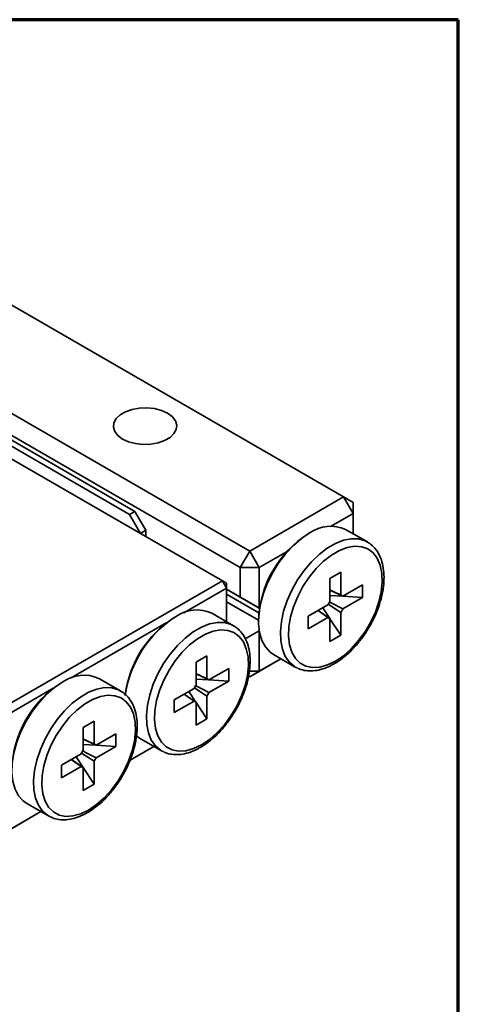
# Model space of a CAD drawing. Header units: millimetres. Extents: x 4 to 194, y 4 to 137.
# Tile 19 of 19: x 171 to 194, y 85 to 137. Entities that reach past the tile are written whole.
import ezdxf

# ---------------------------------------------------------------- set-up
doc = ezdxf.new("R2010")
doc.units = ezdxf.units.MM
doc.header["$LTSCALE"] = 0.666667

msp = doc.modelspace()

# ---------------------------------------------------------------- linework, layer by layer
at = {"color": 5, "linetype": 'Continuous', "lineweight": 70}
for p, q in [((193.9457246, 136.5790775), (4.3513319, 136.5790775)), ((193.9457246, 3.7481622), (193.9457246, 136.5790775))]:
    msp.add_line(p, q, dxfattribs=at)
at = {"color": 7, "linetype": 'Continuous', "lineweight": 35}
for p, q in [((187.9783416, 111.7922442), (153.6129525, 131.6309611)), ((148.7339154, 128.8143529), (183.0993046, 108.9756361)), ((182.60433, 108.1183142), (148.2389409, 127.9570311)), ((181.6850921, 107.4243939), (146.7540159, 127.589675)), ((153.00484, 124.9608406), (177.131324, 111.0329179)), ((152.7219971, 124.7975589), (176.8484811, 110.8696361)), ((183.0993046, 108.9756361), (187.9783416, 111.7922442)), ((188.4733169, 110.934922), (187.9783416, 111.7922442)), ((188.4733156, 111.5064074), (187.9783416, 111.7922442)), ((188.4733169, 110.934922), (188.4733156, 111.5064074)), ((176.8484811, 110.8696361), (177.131324, 111.0329179)), ((177.131324, 111.0329179), (177.6970085, 110.0531221)), ((177.4140747, 109.8899989), (176.8484811, 110.8696361)), ((188.4733169, 110.934922), (187.3291919, 110.2744327)), ((188.4733169, 109.8762006), (188.4733169, 110.934922)), ((177.6970085, 110.0531221), (177.4142578, 109.8898936)), ((177.6970085, 110.0531221), (177.6970085, 109.7266653)), ((189.2167925, 109.4470006), (188.0854223, 110.1001267)), ((189.1689651, 109.4732376), (189.2167925, 109.4470006)), ((183.0993046, 108.9756361), (182.60433, 108.1183142)), ((183.0993046, 108.9756361), (183.5942798, 108.1183138)), ((185.037027, 108.9511941), (183.5942798, 108.1183138)), ((182.60433, 108.1183142), (183.5942798, 108.1183138)), ((182.60433, 106.5844423), (182.60433, 108.1183142)), ((183.5942798, 108.1183138), (183.5942798, 106.0128636)), ((170.3713831, 100.8931287), (181.6850921, 107.4243939)), ((181.8972238, 107.0569703), (181.6850921, 107.4243939)), ((181.6850921, 107.4243939), (181.8972238, 107.3018923)), ((187.8369205, 107.8732189), (187.2712354, 107.5466559)), ((187.2712354, 106.3609524), (187.2712354, 107.5466559)), ((187.8369205, 107.8732189), (187.8369205, 106.6875155)), ((181.8972238, 107.0569703), (179.6772097, 105.7753834)), ((181.8972231, 106.9926464), (182.60433, 106.5844423)), ((181.8972238, 107.0569703), (181.8972238, 107.3018923)), ((181.8972238, 105.3597901), (181.8972238, 107.0569703)), ((181.8972238, 106.9925105), (183.607261, 106.005327)), ((187.9414981, 106.6271249), (187.2712347, 106.9475257)), ((187.9414981, 106.6271249), (188.9682921, 107.2198805)), ((188.9682921, 106.5666478), (188.9682921, 107.2198805)), ((183.5942798, 106.0128636), (182.60433, 106.5844423)), ((187.9376614, 106.6289586), (187.2712341, 106.6692502)), ((188.9682921, 106.5666478), (187.9414981, 105.9738922)), ((188.9682921, 106.5666478), (187.9440084, 106.6285746)), ((181.8972238, 106.3392778), (183.5590042, 105.3799524)), ((183.6072663, 106.0053638), (183.5942798, 106.0128636)), ((186.1398645, 105.587064), (187.1666579, 106.1798192)), ((187.1666579, 105.5265865), (186.6523043, 105.8828897)), ((187.2673783, 105.4688384), (186.8994469, 106.0255614)), ((187.8369205, 105.792759), (187.1852381, 106.2120005)), ((182.2517907, 105.0995745), (181.1204205, 105.7527006)), ((186.1398645, 105.587064), (186.1398645, 104.9338313)), ((187.1666579, 105.5265865), (186.1398645, 104.9338313)), ((187.2712354, 104.2804925), (187.2712354, 105.4661959)), ((187.8369205, 104.6070555), (187.2712354, 105.4630026)), ((187.8369205, 105.792759), (187.8369205, 104.6070555)), ((178.7491278, 105.2396132), (173.8082233, 102.3872897)), ((181.8972238, 105.3597901), (181.8731783, 105.3181426)), ((182.2039629, 105.1258109), (182.2517907, 105.0995745)), ((182.8690149, 104.4158415), (183.5942798, 104.8345951)), ((183.5942798, 104.8345951), (183.5954079, 104.8365489)), ((183.5942798, 104.8345951), (183.5942798, 102.7291447)), ((187.2712354, 104.2804925), (187.8369205, 104.6070555)), ((180.871919, 103.5257926), (180.3062334, 103.1992293)), ((180.871919, 103.5257926), (180.871919, 102.3400895)), ((184.7234709, 103.3809205), (183.0993046, 102.4433092)), ((183.5942798, 102.7291447), (184.7233912, 103.3809669)), ((184.3357272, 103.6047604), (185.4670974, 102.9516342)), ((180.3062334, 102.0135262), (180.3062334, 103.1992293)), ((180.9764962, 102.2796984), (182.0032896, 102.8724536)), ((182.0032896, 102.2192211), (182.0032896, 102.8724536)), ((185.558666, 102.9037004), (185.4670974, 102.9516342)), ((176.3828045, 101.7114809), (175.2514343, 102.364607)), ((180.9726599, 102.2815325), (180.3062326, 102.3218239)), ((180.9764962, 102.2796984), (180.3062329, 102.6000992)), ((183.0993046, 102.4433092), (183.0361146, 102.479788)), ((183.0361172, 102.4797986), (183.0993046, 102.4433092)), ((183.5942798, 102.7291447), (183.0721337, 102.7291451)), ((183.5942798, 102.7291447), (183.0993046, 102.4433092)), ((172.8801413, 101.8515194), (170.5835147, 100.5257051)), ((179.1748627, 101.2396375), (180.2016562, 101.8323928)), ((180.871919, 101.4453329), (180.2202362, 101.8645742)), ((182.0032896, 102.2192211), (180.9764962, 101.6264659)), ((182.0032896, 102.2192211), (180.9790066, 102.2811485)), ((176.3349766, 101.7377172), (176.3828045, 101.7114809)), ((180.2016562, 101.1791603), (179.6873025, 101.5354636)), ((180.3023765, 101.1214121), (179.934445, 101.6781351)), ((180.871919, 101.4453329), (180.871919, 100.2596294)), ((179.1748627, 101.2396375), (179.1748627, 100.586405)), ((180.2016562, 101.1791603), (179.1748627, 100.586405)), ((180.3062334, 99.9330661), (180.3062334, 101.1187695)), ((180.871919, 100.2596294), (180.3062336, 101.1155763)), ((180.3062334, 99.9330661), (180.871919, 100.2596294)), ((175.0029327, 100.1376989), (174.4372471, 99.8111356)), ((174.4372471, 98.6254325), (174.4372471, 99.8111356)), ((175.0029327, 100.1376989), (175.0029327, 98.9519958)), ((175.1075099, 98.8916047), (176.1343034, 99.48436)), ((176.1343034, 98.8311275), (176.1343034, 99.48436)), ((177.2025634, 99.3736323), (177.3707253, 99.2573341)), ((177.3707253, 99.2573341), (178.5020956, 98.6042079)), ((175.1036735, 98.8934388), (174.4372462, 98.9337302)), ((175.1075099, 98.8916047), (174.4372467, 99.2120056)), ((176.1343034, 98.8311275), (175.1075099, 98.2383722)), ((176.1343034, 98.8311275), (175.1100204, 98.8930549)), ((178.1120349, 98.8293851), (176.8803234, 98.1183332)), ((176.8803403, 98.1183832), (178.1120002, 98.8294053)), ((173.3058765, 97.8515439), (174.3326699, 98.4442991)), ((174.4333903, 97.7333185), (174.0654587, 98.2900414)), ((175.0029327, 98.0572392), (174.3512499, 98.4764805)), ((178.5936643, 98.5562741), (178.5020956, 98.6042079)), ((173.3058765, 97.8515439), (173.3058765, 97.1983114)), ((174.3326699, 97.7910666), (173.3058765, 97.1983114)), ((174.3326699, 97.7910666), (173.8183163, 98.14737)), ((174.4372471, 96.5449723), (174.4372471, 97.7306758)), ((175.0029327, 96.8715357), (174.4372472, 97.7274825)), ((175.0029327, 98.0572392), (175.0029327, 96.8715357)), ((174.4372471, 96.5449723), (175.0029327, 96.8715357)), ((171.5017392, 95.8692405), (172.6331094, 95.2161143)), ((172.2430485, 95.4412914), (170.3713831, 94.3608019)), ((170.5835147, 94.4833031), (172.243014, 95.4413116)), ((172.724678, 95.1681805), (172.6331094, 95.2161143))]:
    msp.add_line(p, q, dxfattribs=at)
at = {"color": 8, "linetype": 'Continuous', "lineweight": 35}
msp.add_line((181.8972231, 106.7299291), (183.5764826, 105.7605132), dxfattribs=at)
at = {"color": 7, "linetype": 'Continuous', "lineweight": 35, "flags": 128}
for points in [[(176.4878562, 114.7925435), (176.2425431, 114.9733035), (176.0792932, 115.1827013), (176.0075929, 115.4085681), (176.03161, 115.6377777), (176.1499478, 115.8570086), (176.3557298, 116.0535206), (176.6369961, 116.2158922), (176.9774017, 116.3346876), (177.357162, 116.4030026), (177.7542077, 116.4168674), (178.1454628, 116.3754756), (178.5081891, 116.2812331), (178.8213086, 116.1396169), (179.066621, 115.9588572), (179.2298722, 115.7494594), (179.3015726, 115.5235926), (179.2775555, 115.294383), (179.1592176, 115.0751521), (178.953435, 114.8786405), (178.6721687, 114.7162689), (178.3317637, 114.5974731), (177.9520035, 114.5291581), (177.5549578, 114.5152934), (177.1637027, 114.5566851), (176.800975, 114.6509276), (176.4878562, 114.7925435)], [(186.2105751, 109.9144718), (185.7852198, 109.6292674), (185.3708821, 109.2721442), (184.9782914, 108.8523527), (184.6176165, 108.3807645), (184.298198, 107.8695935), (184.0283094, 107.3320788), (183.8149403, 106.7821419), (183.6636166, 106.2340255), (183.5782581, 105.7019262), (183.5610747, 105.1996242), (183.6125123, 104.7401298), (183.7312386, 104.3353431), (183.9141783, 103.9957481), (184.1565932, 103.7301398), (184.3357272, 103.6047604)], [(187.5540783, 103.25979), (187.9663588, 103.5383154), (188.3667789, 103.8898701), (188.7438193, 104.3043405), (189.0866325, 104.7698027), (189.3853562, 105.2728658), (189.631399, 105.7990595), (189.8176802, 106.3332442), (189.9388418, 106.8600532), (189.9913989, 107.3643313), (189.9738369, 107.8315701), (189.886664, 108.2483299), (189.7323868, 108.60262), (189.5154438, 108.8842489), (189.2420754, 109.0851136), (188.9201472, 109.1994368), (188.5589184, 109.2239283), (188.1687828, 109.1578845), (187.7609633, 109.0032051), (187.3471926, 108.7643403), (186.9393731, 108.4481614), (186.5492375, 108.0637642), (186.1880094, 107.6222072), (185.8660806, 107.1361933), (185.5927121, 106.6197041), (185.3757691, 106.0875982), (185.2214919, 105.5551833), (185.1343184, 105.0377756), (185.1167577, 104.5502608), (185.1693141, 104.1066635), (185.2904758, 103.7197447), (185.4767569, 103.4006357), (185.722799, 103.1585166), (186.0215241, 103.0003532), (186.3643373, 102.9306948), (186.7413771, 102.9515456), (187.1417972, 103.0623062), (187.5540783, 103.25979)], [(180.5890762, 98.9123636), (181.001357, 99.1908891), (181.4017767, 99.5424436), (181.7788171, 99.956914), (182.1216304, 100.4223762), (182.4203551, 100.92544), (182.6663972, 101.4516332), (182.8526787, 101.9858181), (182.9738403, 102.5126271), (183.0263965, 103.0169049), (183.0088357, 103.4841444), (182.9216625, 103.9009039), (182.7673853, 104.2551941), (182.550442, 104.5368224), (182.2770739, 104.7376877), (181.9551451, 104.8520105), (181.5939169, 104.8765024), (181.2037814, 104.8104586), (180.7959619, 104.6557792), (180.3821906, 104.4169141), (179.9743711, 104.1007352), (179.5842355, 103.716338), (179.2230074, 103.274781), (178.9010786, 102.788767), (178.6277104, 102.2722777), (178.4107672, 101.740172), (178.2564899, 101.2077571), (178.1693168, 100.6903496), (178.1517559, 100.2028347), (178.2043122, 99.7592371), (178.3254738, 99.3723183), (178.5117552, 99.0532094), (178.7577973, 98.8110904), (179.0565219, 98.6529267), (179.3993355, 98.5832685), (179.7763756, 98.6041195), (180.1767955, 98.71488), (180.5890762, 98.9123636)], [(173.3765867, 102.1789515), (172.9512322, 101.8937475), (172.5368937, 101.5366243), (172.1443034, 101.1168329), (171.7836281, 100.6452442), (171.46421, 100.1340734), (171.194321, 99.5965589), (170.980952, 99.0466216), (170.8296283, 98.4985056), (170.7442701, 97.9664065), (170.7270867, 97.4641045), (170.7785243, 97.0046099), (170.8972506, 96.5998232), (171.08019, 96.260228), (171.3226052, 95.9946199), (171.5017392, 95.8692405)], [(174.72009, 95.52427), (175.1323706, 95.8027954), (175.5327905, 96.15435), (175.9098306, 96.5688202), (176.2526442, 97.0342826), (176.5513688, 97.5373463), (176.7974109, 98.0635395), (176.9836923, 98.5977243), (177.1048539, 99.1245333), (177.1574102, 99.6288112), (177.1398493, 100.0960507), (177.0526763, 100.5128103), (176.898399, 100.8671004), (176.6814557, 101.1487288), (176.4080875, 101.349594), (176.0861587, 101.4639168), (175.7249306, 101.4884087), (175.334795, 101.4223649), (174.9269755, 101.2676855), (174.5132043, 101.0288204), (174.1053848, 100.7126415), (173.7152492, 100.3282443), (173.354021, 99.8866873), (173.0320922, 99.4006733), (172.7587241, 98.884184), (172.5417808, 98.3520783), (172.3875036, 97.8196634), (172.3003304, 97.3022559), (172.2827696, 96.8147411), (172.3353258, 96.3711433), (172.4564874, 95.9842246), (172.6427689, 95.6651158), (172.888811, 95.4229968), (173.1875357, 95.2648331), (173.530349, 95.1951747), (173.9073894, 95.2160259), (174.3078092, 95.3267862), (174.72009, 95.52427)]]:
    msp.add_lwpolyline(points, dxfattribs=at)
at = {"color": 8, "linetype": 'Continuous', "lineweight": 35, "flags": 128}
for points in [[(185.4670974, 102.9516342), (185.4295683, 102.9741844), (185.1596796, 103.2000923), (184.9463105, 103.5036785), (184.7949869, 103.8770802), (184.7096283, 104.3106267), (184.6924449, 104.7930892), (184.7438825, 105.3119721), (184.8626089, 105.8538372), (185.0455486, 106.4046499), (185.2879634, 106.9501445), (185.5835755, 107.4761932), (185.9247285, 107.9691715), (186.3025869, 108.4163118), (186.7073633, 108.806032), (187.1285756, 109.1282405), (187.5553144, 109.3745916), (187.9765267, 109.5387045), (188.3813037, 109.6163295), (188.7591621, 109.6054552), (189.1003145, 109.5063634), (189.1689651, 109.4732376)], [(178.5020956, 98.6042079), (178.4645665, 98.6267582), (178.1946777, 98.852666), (177.9813085, 99.156252), (177.8299849, 99.5296538), (177.7446263, 99.9632003), (177.7274433, 100.4456628), (177.7788809, 100.9645462), (177.897607, 101.506411), (178.0805466, 102.0572237), (178.3229616, 102.6027184), (178.6185738, 103.1287671), (178.9597267, 103.6217454), (179.3375848, 104.0688852), (179.7423618, 104.4586061), (180.1635739, 104.7808149), (180.5903126, 105.0271659), (181.0115246, 105.1912782), (181.4163016, 105.2689028), (181.7941596, 105.2580287), (182.1353126, 105.1589373), (182.2039629, 105.1258109)], [(172.6331094, 95.2161143), (172.5955803, 95.2386646), (172.3256913, 95.4645722), (172.1123222, 95.7681584), (171.9609985, 96.14156), (171.8756403, 96.5751068), (171.8584569, 97.0575691), (171.9098945, 97.5764524), (172.0286209, 98.1183175), (172.2115602, 98.66913), (172.4539754, 99.2146248), (172.7495875, 99.7406735), (173.0907405, 100.2336518), (173.4685986, 100.6807915), (173.8733756, 101.0705125), (174.2945876, 101.3927212), (174.7213262, 101.6390722), (175.1425384, 101.8031845), (175.5473154, 101.8808092), (175.9251734, 101.8699351), (176.2663264, 101.7708436), (176.3349766, 101.7377172)]]:
    msp.add_lwpolyline(points, dxfattribs=at)
at = {"color": 7, "linetype": 'Continuous', "lineweight": 35}
for centre, radius, start, end in [((187.3114389, 108.3567893), 1.9074264, 66.06038138, 125.2500662), ((189.1021475, 105.1843329), 5.546594, 122.28102867, 177.9788477), ((187.7785974, 106.4657751), 0.2292823, 44.72596479, 75.26359591), ((180.3464376, 104.0093609), 1.9074284, 66.06042415, 125.25005598), ((188.2276706, 105.6879975), 1.16946, 144.86949777, 155.13039792), ((186.8805265, 106.4656901), 1.1694127, 324.86928959, 335.13060611), ((182.245118, 100.7547954), 5.673877, 122.76000241, 172.19755917), ((182.4156597, 100.6544739), 5.8466063, 122.83419141, 171.91765347), ((187.3295601, 105.687939), 0.2292853, 224.72616862, 255.26339208), ((174.4774514, 100.6212665), 1.907429, 66.06043498, 125.25004514), ((180.8135894, 102.1183402), 0.2292926, 44.72635524, 75.26258055), ((176.2645432, 97.451784), 5.5421508, 122.2658302, 178.18422163), ((181.2626746, 101.3405703), 1.1694654, 144.86962564, 155.13047838), ((179.9154769, 102.1182904), 1.1694671, 324.8695894, 335.13041046), ((180.3645593, 101.3405133), 0.2292863, 224.72610519, 255.26314305), ((174.9446048, 98.7302495), 0.2292893, 44.72612856, 75.26280724), ((175.3937035, 97.9524678), 1.1694829, 144.86970294, 155.13040108), ((174.0465058, 98.7301878), 1.1694496, 324.8695121, 335.13048775), ((174.4955747, 97.9524226), 0.2292896, 224.72633187, 255.26291637)]:
    msp.add_arc(centre, radius, start, end, dxfattribs=at)
for points, knots in [([(187.4919341, 103.1224366), (187.5654302, 103.1669925), (187.7773087, 103.2954406), (188.1203919, 103.5607188), (188.5084702, 103.9318538), (188.869418, 104.3553365), (189.1955497, 104.8200053), (189.4798122, 105.3156935), (189.7159152, 105.8312968), (189.898408, 106.3555842), (190.0227608, 106.8773062), (190.0852798, 107.3854785), (190.0830571, 107.8694474), (190.0137434, 108.3179106), (189.8769998, 108.7198694), (189.6731807, 109.0594312), (189.4327149, 109.3183866), (189.2414342, 109.4246788), (189.1579595, 109.4710646)], [0, 0, 0, 0, 0.0348417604, 0.1004437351, 0.1659411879, 0.2313044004, 0.2965646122, 0.3617837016, 0.4270336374, 0.4923671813, 0.5578634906, 0.623596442, 0.6896125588, 0.7558702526, 0.8219779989, 0.8872083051, 0.9507778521, 1, 1, 1, 1]), ([(187.2712354, 106.9549707), (187.2886353, 106.946783), (187.4771693, 106.8580669), (187.6657469, 106.7686657), (187.8369205, 106.6875155)], [0, 0, 0, 0, 0.0922907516, 1, 1, 1, 1]), ([(186.658388, 105.8864009), (186.6972775, 105.8596502), (186.9015311, 105.7191516), (187.1058326, 105.5793663), (187.2712354, 105.4661959)], [0, 0, 0, 0, 0.1903983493, 1, 1, 1, 1]), ([(187.2526006, 106.3286762), (187.3013941, 106.3036393), (187.5313909, 106.1856235), (187.7607764, 106.0671957), (187.9414981, 105.9738922)], [0, 0, 0, 0, 0.2121485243, 1, 1, 1, 1]), ([(180.5269319, 98.7750101), (180.6004281, 98.819566), (180.8123068, 98.9480142), (181.1553901, 99.2132927), (181.5434685, 99.5844272), (181.904416, 100.0079103), (182.2305475, 100.4725789), (182.5148106, 100.968267), (182.7509126, 101.4838706), (182.933407, 102.0081579), (183.0577582, 102.5298797), (183.1202784, 103.0380524), (183.1180562, 103.5220219), (183.0487414, 103.9704842), (182.911998, 104.372443), (182.7081788, 104.7120049), (182.4677129, 104.9709601), (182.2764322, 105.0772526), (182.1929577, 105.1236385)], [0, 0, 0, 0, 0.034841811, 0.100443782, 0.1659412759, 0.2313043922, 0.2965645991, 0.3617837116, 0.4270336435, 0.4923672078, 0.5578634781, 0.623596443, 0.6896125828, 0.7558702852, 0.8219779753, 0.8872082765, 0.9507778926, 1, 1, 1, 1]), ([(185.5780813, 102.905736), (185.6348715, 102.8769599), (185.7969755, 102.7948203), (186.1036214, 102.7451151), (186.482523, 102.7507202), (186.8818488, 102.839374), (187.2214272, 102.9733656), (187.4249917, 103.085546), (187.4919341, 103.1224366)], [0, 0, 0, 0, 0.104415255, 0.2980462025, 0.4938715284, 0.694416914, 0.8995087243, 1, 1, 1, 1]), ([(180.3062336, 102.6075442), (180.3236335, 102.5993566), (180.5121674, 102.510642), (180.7007452, 102.4212403), (180.871919, 102.3400895)], [0, 0, 0, 0, 0.0922907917, 1, 1, 1, 1]), ([(180.2875991, 101.9812501), (180.3363923, 101.9562131), (180.5663881, 101.8381965), (180.7957741, 101.7197691), (180.9764962, 101.6264659)], [0, 0, 0, 0, 0.2121484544, 1, 1, 1, 1]), ([(174.6579457, 95.3869165), (174.7314419, 95.4314724), (174.9433206, 95.5599206), (175.2864039, 95.825199), (175.6744822, 96.1963337), (176.0354298, 96.6198166), (176.3615612, 97.0844853), (176.6458243, 97.5801733), (176.8819265, 98.095777), (177.0644209, 98.6200643), (177.1887717, 99.141786), (177.2512923, 99.6499588), (177.2490698, 100.1339281), (177.1797552, 100.5823907), (177.0430118, 100.9843496), (176.8391923, 101.323911), (176.5987266, 101.5828665), (176.4074459, 101.6891589), (176.3239713, 101.7355448)], [0, 0, 0, 0, 0.0348418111, 0.1004437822, 0.165941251, 0.231304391, 0.2965645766, 0.3617836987, 0.4270336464, 0.4923672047, 0.5578634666, 0.623596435, 0.6896125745, 0.7558702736, 0.8219779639, 0.8872082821, 0.9507778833, 1, 1, 1, 1]), ([(179.6933865, 101.538975), (179.732276, 101.5122242), (179.9365293, 101.3717255), (180.1408307, 101.23194), (180.3062334, 101.1187695)], [0, 0, 0, 0, 0.19039834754, 1, 1, 1, 1]), ([(174.4372472, 99.2194505), (174.4546472, 99.2112629), (174.643181, 99.1225483), (174.8317589, 99.0331466), (175.0029327, 98.9519958)], [0, 0, 0, 0, 0.0922907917, 1, 1, 1, 1]), ([(178.6130793, 98.5583097), (178.6698696, 98.5295336), (178.8319738, 98.4473942), (179.1386199, 98.397689), (179.5175214, 98.4032941), (179.9168472, 98.4919477), (180.2564254, 98.6259394), (180.4599897, 98.7381196), (180.5269319, 98.7750101)], [0, 0, 0, 0, 0.1044153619, 0.2980464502, 0.4938718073, 0.6944171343, 0.8995089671, 1, 1, 1, 1]), ([(174.4186127, 98.5931564), (174.467406, 98.5681194), (174.6974021, 98.450103), (174.9267879, 98.3316755), (175.1075099, 98.2383722)], [0, 0, 0, 0, 0.2121484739, 1, 1, 1, 1]), ([(173.8244, 98.1508812), (173.8632895, 98.1241305), (174.0675431, 97.9836319), (174.2718444, 97.8438464), (174.4372471, 97.7306758)], [0, 0, 0, 0, 0.1903983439, 1, 1, 1, 1]), ([(172.7440929, 95.170216), (172.8008833, 95.1414399), (172.9629875, 95.0593007), (173.2696335, 95.0095951), (173.6485351, 95.0152006), (174.0478609, 95.103854), (174.3874391, 95.2378457), (174.5910035, 95.350026), (174.6579457, 95.3869165)], [0, 0, 0, 0, 0.1044153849, 0.29804635, 0.4938718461, 0.6944170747, 0.8995088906, 1, 1, 1, 1])]:
    msp.add_open_spline(points, degree=3, knots=knots, dxfattribs=at)

doc.saveas('drawing.dxf')
